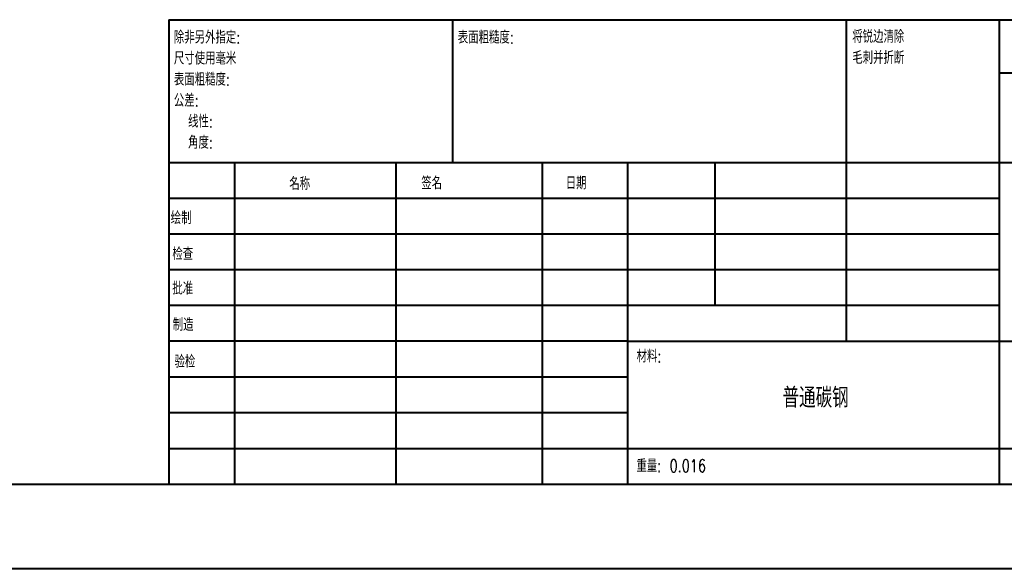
# Model space of a CAD drawing. Header units: millimetres. Extents: x 0 to 420, y 0 to 297.
# Tile 9 of 14: x 205 to 322, y 0 to 65. Entities that reach past the tile are written whole.
import ezdxf

# ---------------------------------------------------------------- set-up
doc = ezdxf.new("R2010")
doc.units = ezdxf.units.MM
doc.styles.add('SLDTEXTSTYLE0', font='TXT', dxfattribs={"width": 0.75, "bigfont": 'bigfont'})

# ---------------------------------------------------------------- blocks, each defined once
blk = doc.blocks.new('SW_NOTE_0')
at = {"color": 0, "linetype": 'Continuous', "lineweight": 0, "char_height": 1.5, "attachment_point": 1, "style": 'SLDTEXTSTYLE0'}
for s, insert in [('\\M+18FAB锐边\\M+190B4\\M+18F9C', (0, 1.93)), ('\\M+196D1\\M+18E68\\M+19BF3\\M+190DC\\M+19266', (0, -0.57))]:
    blk.add_mtext(s, dxfattribs=dict(at, insert=insert))
blk = doc.blocks.new('SW_NOTE_1')
at = {"color": 0, "linetype": 'Continuous', "lineweight": 0, "char_height": 1.5, "attachment_point": 1, "style": 'SLDTEXTSTYLE0'}
for s, insert in [('\\M+18F9C\\M+194F1另\\M+18A4F\\M+18E77\\M+192E8:', (0, 1.93)), ('\\M+18EDA\\M+190A1\\M+18E67\\M+19770\\M+19F7C\\M+195C4', (0, -0.57)), ('\\M+1955C\\M+196CA\\M+19165糙\\M+19378:', (0, -3.07)), ('\\M+18CF6\\M+18DB7:', (0, -5.57)), ('线\\M+190AB:', (1.69, -8.07)), ('\\M+18A70\\M+19378:', (1.69, -10.57))]:
    blk.add_mtext(s, dxfattribs=dict(at, insert=insert))

msp = doc.modelspace()

# ---------------------------------------------------------------- linework, layer by layer
at = {"color": 7, "linetype": 'Continuous', "lineweight": 40}
for p, q in [((222.88, 65.46), (410.08, 65.46)), ((222.88, 65.46), (222.88, 10.21)), ((256.68, 48.46), (256.68, 65.46)), ((303.48, 65.46), (303.48, 27.21)), ((321.68, 65.46), (321.68, 10.21)), ((410.08, 59.09), (321.68, 59.09)), ((410.08, 48.46), (222.88, 48.46)), ((230.68, 48.46), (230.68, 10.21)), ((249.87, 48.46), (249.87, 10.21)), ((267.28, 48.46), (267.28, 10.21)), ((277.48, 10.21), (277.48, 48.46)), ((287.88, 31.46), (287.88, 48.46)), ((321.68, 44.21), (222.88, 44.21)), ((321.68, 39.96), (222.88, 39.96)), ((321.68, 35.71), (222.88, 35.71)), ((321.68, 31.46), (222.88, 31.46)), ((277.48, 27.21), (222.88, 27.21)), ((277.48, 27.21), (410.08, 27.21)), ((277.48, 22.96), (222.88, 22.96)), ((277.48, 18.71), (222.88, 18.71)), ((222.88, 14.46), (410.08, 14.46)), ((25.08, 10.21), (410.08, 10.21)), ((0.08, 0.21), (420.08, 0.21))]:
    msp.add_line(p, q, dxfattribs=at)

# ---------------------------------------------------------------- block references
at = {"color": 7, "linetype": 'Continuous', "lineweight": 0}
for name, p in [('SW_NOTE_1', (223.47, 62.2)), ('SW_NOTE_0', (304.19, 62.28))]:
    msp.add_blockref(name, p, dxfattribs=at)

# ---------------------------------------------------------------- texts
at = {"color": 7, "linetype": 'Continuous', "lineweight": 0, "style": 'SLDTEXTSTYLE0'}
for s, insert, char_height, attachment_point in [('\\M+1955C\\M+196CA\\M+19165糙\\M+19378:', (257.25, 64.13), 1.5, 1), ('签\\M+196BC', (252.91, 46.78), 1.5, 1), ('\\M+193FA\\M+18AFA', (270.09, 46.79), 1.5, 1), ('\\M+196BC\\M+18FCC', (237.2, 46.72), 1.5, 1), ('绘\\M+190A7', (223.09, 42.64), 1.5, 1), ('检查', (223.29, 38.37), 1.5, 1), ('\\M+194E1\\M+18F79', (223.28, 34.28), 1.5, 1), ('\\M+190A7\\M+191A2', (223.33, 29.95), 1.5, 1), ('验检', (223.55, 25.56), 1.5, 1), ('\\M+18DDE\\M+197BF:', (278.52, 26.2), 1.5, 1), ('\\M+19581\\M+192CA碳钢', (299.83, 21.7), 2.3813, 2), ('\\M+18F64\\M+197CA: 0.016', (278.5, 13.16), 1.4986, 1)]:
    msp.add_mtext(s, dxfattribs=dict(at, insert=insert, char_height=char_height, attachment_point=attachment_point))

doc.saveas('drawing.dxf')
